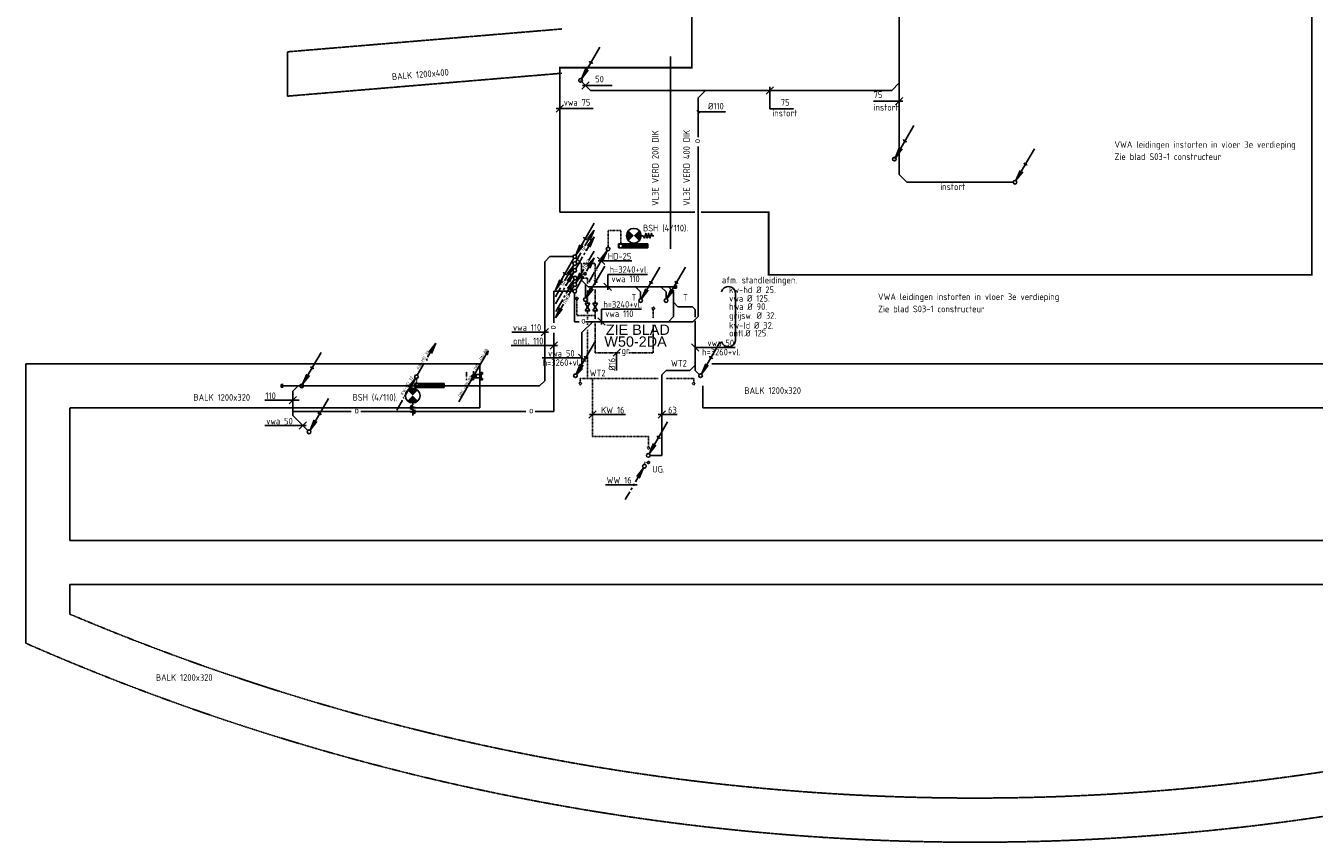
# Model space of a CAD drawing. Header units: millimetres. Extents: x 1514 to 100116, y -634 to 44710.
# Tile 1 of 11: x 1514 to 36532, y 608 to 22796. Entities that reach past the tile are written whole.
import ezdxf
from ezdxf.enums import TextEntityAlignment as Align

# ---------------------------------------------------------------- set-up
doc = ezdxf.new("R2010")
doc.units = ezdxf.units.MM
for name, pattern in [('2322109', [10, 5, -2, 1, -2]), ('CENTER2', [28.575, 19.05, -3.175, 3.175, -3.175]), ('DASHED', [19.05, 12.7, -6.35]), ('DASHED2', [9.525, 6.35, -3.175]), ('KOUDWATER', [8.4, 4.8, -1.2, 1.2, -1.2]), ('KOUDWATERTAP', [1.1, 0.5, -0.25, 0.1, -0.25]), ('KW', [7, 4, -1, 1, -1]), ('WARMWATERTAP', [1.45, 0.5, -0.25, 0.1, -0.25, 0.1, -0.25])]:
    doc.linetypes.add(name, pattern=pattern)
for name, color, linetype in [('50', 3, 'Continuous'), ('51', 6, 'Continuous'), ('51-LEIDING', 3, 'Continuous'), ('52', 3, 'Continuous'), ('54', 3, 'Continuous'), ('60-CV', 3, 'Continuous'), ('60-TXT', 1, 'Continuous'), ('Bestaande grijswater', 102, 'KOUDWATERTAP'), ('SYM-W', 7, 'Continuous'), ('TRAPPEN', 1, 'Continuous'), ('WL$1----_BOUWKUNDIG', 11, 'Continuous'), ('WL522---_VWA', 2, 'Continuous'), ('WL524---_D', 192, 'Continuous'), ('WL531---', 132, 'Continuous'), ('WL5310--_KW', 2, 'KOUDWATER'), ('WL532---_DBL', 6, 'Continuous'), ('WL532---_KW-LD', 5, 'KW'), ('WL5420--_PERSL', 1, 'Continuous'), ('WL5501--_GKW-A', 4, 'Continuous'), ('WL5612--_CV-R', 3, 'DASHED2'), ('WM520---_MATEN-B', 7, 'Continuous'), ('WM570---_MATEN-M', 7, 'Continuous')]:
    doc.layers.add(name, color=color, linetype=linetype)
doc.styles.add('ISO', font='ISO.SHX')
doc.styles.add('MAATVOERING', font='iso.shx')
doc.styles.get("Standard").update_dxf_attribs({"font": 'ARIAL.TTF'})

# ---------------------------------------------------------------- blocks, each defined once
blk = doc.blocks.new('030')
at = {"layer": '51', "color": 1, "linetype": 'Continuous'}
for p in [(5.25, 9.09), (1.4, 3.22), (2.08, 2.82)]:
    blk.add_line(p, (0.25, 0.43), dxfattribs=at)
blk.add_circle((0, 0), 0.5, dxfattribs=at)
blk.add_arc((3.03, 5.25), 0.567, 178.0725, 301.9275, dxfattribs=at)
blk = doc.blocks.new('$MAAT')
at = {"layer": 'SYM-W', "color": 1}
blk.add_line((1, 1), (-1, -1), dxfattribs=at)
blk = doc.blocks.new('032')
at = {"layer": '50', "color": 1, "linetype": 'Continuous'}
for p, q in [((-0.25, -0.43), (-1.67, -2.89)), ((-3.06, -5.3), (-5.25, -9.09)), ((-4.1, -6.31), (-5.25, -9.09)), ((-3.42, -6.7), (-5.25, -9.09))]:
    blk.add_line(p, q, dxfattribs=at)
blk.add_circle((0, 0), 0.5, dxfattribs=at)
at = {"layer": '50', "color": 7, "style": 'ISO', "width": 0.7}
blk.add_text('hwa', height=1.5, rotation=61.3721, dxfattribs=at).set_placement((-2.48, -5.35))
blk = doc.blocks.new('033')
at = {"layer": '50', "color": 1, "linetype": 'Continuous'}
for p, q in [((5.25, 9.09), (3.8, 6.58)), ((2.44, 4.22), (0.25, 0.43)), ((1.4, 3.22), (0.25, 0.43)), ((2.08, 2.82), (0.25, 0.43))]:
    blk.add_line(p, q, dxfattribs=at)
blk.add_circle((0, 0), 0.5, dxfattribs=at)
at = {"layer": '50', "color": 7, "style": 'ISO', "width": 0.7}
blk.add_text('hwa', height=1.5, rotation=59.4545, dxfattribs=at).set_placement((3.04, 4.13))
blk = doc.blocks.new('034')
at = {"layer": '50', "linetype": 'Continuous'}
for name in ['033', '032']:
    blk.add_blockref(name, (0, 0), dxfattribs=at)
blk = doc.blocks.new('013')
at = {"layer": '52', "color": 1, "linetype": 'Continuous'}
for p, q in [((3.06, 5.3), (5.25, 9.09)), ((3.42, 6.7), (5.25, 9.09)), ((4.1, 6.31), (5.25, 9.09)), ((0.25, 0.43), (2.13, 3.68)), ((2.44, 4.22), (2.75, 4.76))]:
    blk.add_line(p, q, dxfattribs=at)
blk.add_circle((0, 0), 0.5, dxfattribs=at)
blk = doc.blocks.new('014')
at = {"layer": '52', "color": 1, "linetype": 'Continuous'}
for p, q in [((-2.44, -4.22), (-0.25, -0.43)), ((-2.08, -2.82), (-0.25, -0.43)), ((-1.4, -3.22), (-0.25, -0.43)), ((-5.25, -9.09), (-3.38, -5.85)), ((-3.06, -5.3), (-2.75, -4.76))]:
    blk.add_line(p, q, dxfattribs=at)
blk.add_circle((0, 0), 0.5, dxfattribs=at)
blk = doc.blocks.new('015')
at = {"layer": '52', "linetype": 'Continuous'}
for name in ['013', '014']:
    blk.add_blockref(name, (0, 0), dxfattribs=at)
blk = doc.blocks.new('*X21')
at = {"color": 0}
for p, q in [((29158, 61986), (29262, 62089)), ((29158, 61999), (29248, 62089)), ((29158, 62013), (29235, 62089)), ((29158, 62026), (29222, 62089)), ((29158, 62040), (29208, 62089)), ((29158, 62053), (29195, 62089)), ((29158, 62067), (29181, 62089)), ((29158, 62080), (29168, 62089)), ((29158, 61972), (29268, 62082)), ((29158, 61959), (29268, 62069)), ((29158, 61945), (29268, 62055)), ((29158, 61932), (29268, 62042)), ((29158, 61918), (29268, 62028)), ((29158, 61905), (29268, 62015)), ((29158, 61891), (29268, 62001)), ((29158, 61878), (29268, 61988)), ((29158, 61865), (29268, 61975)), ((29158, 61851), (29268, 61961)), ((29158, 61838), (29268, 61948)), ((29158, 61824), (29268, 61934)), ((29158, 61811), (29268, 61921)), ((29158, 61797), (29268, 61907)), ((29158, 61784), (29268, 61894)), ((29158, 61770), (29268, 61880)), ((29158, 61757), (29268, 61867)), ((29158, 61743), (29268, 61853)), ((29158, 61730), (29268, 61840)), ((29158, 61716), (29268, 61826)), ((29158, 61703), (29268, 61813)), ((29158, 61689), (29268, 61799)), ((29158, 61676), (29268, 61786)), ((29158, 61662), (29268, 61772)), ((29158, 61649), (29268, 61759)), ((29158, 61636), (29268, 61746)), ((29158, 61622), (29268, 61732)), ((29158, 61609), (29268, 61719)), ((29158, 61595), (29268, 61705)), ((29158, 61582), (29268, 61692)), ((29158, 61568), (29268, 61678)), ((29158, 61555), (29268, 61665)), ((29158, 61541), (29268, 61651)), ((29158, 61528), (29268, 61638)), ((29158, 61514), (29268, 61624)), ((29158, 61501), (29268, 61611)), ((29158, 61487), (29268, 61597)), ((29158, 61474), (29268, 61584)), ((29158, 61460), (29268, 61570)), ((29158, 61447), (29268, 61557)), ((29158, 61433), (29268, 61543)), ((29158, 61420), (29268, 61530)), ((29168, 61416), (29268, 61517)), ((29182, 61416), (29268, 61503)), ((29195, 61416), (29268, 61490)), ((29209, 61416), (29268, 61476)), ((29222, 61416), (29268, 61463)), ((29236, 61416), (29268, 61449)), ((29249, 61416), (29268, 61436)), ((29263, 61416), (29268, 61422))]:
    blk.add_line(p, q, dxfattribs=at)
blk = doc.blocks.new('3-01')
at = {"layer": 'SYM-W', "color": 2}
for p, q in [((-2.5, 1.5), (-2.5, -1.5)), ((-2.5, 1.5), (2.5, -1.5)), ((2.5, 1.5), (-2.5, -1.5)), ((2.5, 1.5), (2.5, -1.5))]:
    blk.add_line(p, q, dxfattribs=at)
blk = doc.blocks.new('W3-01A')
at = {"layer": 'SYM-W', "linetype": 'Continuous', "xscale": 0.75, "yscale": 0.75, "zscale": 0.75}
blk.add_blockref('3-01', (0, 0), dxfattribs=at)
blk = doc.blocks.new('PA')
at = {"layer": 'WL532---_KW-LD', "color": 7, "linetype": 'Continuous'}
blk.add_line((0, 0), (200, 346), dxfattribs=at)
at = {"layer": 'WL532---_KW-LD', "color": 7}
for p, q in [((162, 311), (200, 346)), ((162, 311), (188, 296)), ((200, 346), (171, 306)), ((200, 346), (179, 301)), ((200, 346), (188, 296))]:
    blk.add_line(p, q, dxfattribs=at)
blk = doc.blocks.new('GR')
at = {"layer": '52', "color": 1, "linetype": 'Continuous'}
for p, q in [((277, 480), (525, 909)), ((342, 670), (525, 909)), ((410, 631), (525, 909)), ((25, 43), (166, 287)), ((-275, -472), (-27, -42)), ((-210, -281), (-27, -42)), ((-142, -320), (-27, -42)), ((-527, -908), (-386, -664))]:
    blk.add_line(p, q, dxfattribs=at)
blk.add_circle((0, 0), 50, dxfattribs=at)
at = {"layer": '52', "color": 7, "style": 'ISO', "width": 0.75}
for p in [(238, 335), (-314, -616)]:
    blk.add_text('gr', height=150, rotation=61.3721, dxfattribs=at).set_placement(p)
blk = doc.blocks.new('029')
at = {"layer": '51', "color": 1, "linetype": 'Continuous'}
for p in [(-0.25, -0.43), (-4.1, -6.31), (-3.42, -6.7)]:
    blk.add_line(p, (-5.25, -9.09), dxfattribs=at)
blk.add_circle((0, 0), 0.5, dxfattribs=at)
blk.add_arc((-2.47, -4.27), 0.567, 178.0725, 301.9275, dxfattribs=at)
blk = doc.blocks.new('031')
at = {"layer": '51', "linetype": 'Continuous'}
for name in ['030', '029']:
    blk.add_blockref(name, (0, 0), dxfattribs=at)
blk = doc.blocks.new('027')
at = {"layer": '51', "color": 1, "linetype": 'Continuous'}
for p, q in [((5.26, 9.1), (3.14, 5.44)), ((3.42, 6.72), (5.26, 9.1)), ((4.1, 6.32), (5.26, 9.1)), ((2.39, 4.14), (0.25, 0.43))]:
    blk.add_line(p, q, dxfattribs=at)
for centre, radius in [((2.76, 4.77), 0.35), ((0, 0), 0.5)]:
    blk.add_circle(centre, radius, dxfattribs=at)
blk = doc.blocks.new('W3-44')
at = {"layer": '54', "color": 2, "const_width": 2}
for points in [[(1.29, 0.71, 0.414214), (1.29, -0.71, 1)], [(2.71, -0.71, 0.414214), (2.71, 0.71, 1)]]:
    blk.add_lwpolyline(points, format="xyb", dxfattribs=at)
at = {"layer": '54', "color": 7}
blk.add_lwpolyline([(4, 0), (4.5, 0), (4.88, -0.63), (5.26, 0.63), (5.63, -0.63), (6.01, 0.63), (6.39, -0.63), (6.77, 0.63), (6.96, 0), (7.46, 0)], dxfattribs=at)
at = {"layer": '54', "color": 2}
blk.add_circle((2, 0), 2, dxfattribs=at)
blk = doc.blocks.new('017')
at = {"layer": '52', "color": 1, "linetype": 'Continuous'}
for p, q in [((-2.44, -4.22), (-0.25, -0.43)), ((-2.08, -2.82), (-0.25, -0.43)), ((-1.4, -3.22), (-0.25, -0.43)), ((-5.25, -9.09), (-4, -6.93)), ((-3.69, -6.39), (-3.38, -5.85)), ((-3.06, -5.3), (-2.75, -4.76))]:
    blk.add_line(p, q, dxfattribs=at)
blk.add_circle((0, 0), 0.5, dxfattribs=at)
blk = doc.blocks.new('A$C51AF43BE')
at = {"layer": '60-CV', "color": 7, "style": 'ISO'}
for s, p in [('afm. standleidingen.', (0, 1442)), ('vwa %%c 125.', (196, 945)), ('kw-hd %%c 25.', (196, 1178)), ('hwa %%c 90.', (196, 721)), ('grijsw. %%c 32.', (196, 479)), ('kw-ld %%c 32.', (196, 211)), ('ontl.%%c 125.', (196, 0))]:
    blk.add_text(s, height=180, dxfattribs=at).set_placement(p)
blk = doc.blocks.new('A$C5E47533B')
at = {"layer": 'SYM-W', "color": 7}
blk.add_line((200, 116), (0, 316), dxfattribs=at)
at = {"layer": 'WL5501--_GKW-A', "color": 7}
blk.add_line((101, 216), (1187, 216), dxfattribs=at)
at = {"layer": 'WL5501--_GKW-A', "color": 7, "style": 'ISO'}
for s, p in [('vwa 50', (438, 251)), ('h=3260+vl.', (291, 0))]:
    blk.add_text(s, height=180, dxfattribs=at).set_placement(p)
blk = doc.blocks.new('A$C645002CA')
at = {"layer": 'SYM-W', "color": 7}
blk.add_line((1186, 116), (986, 316), dxfattribs=at)
at = {"layer": 'WL5501--_GKW-A', "color": 7}
blk.add_line((0, 216), (1086, 216), dxfattribs=at)
at = {"layer": 'WL5501--_GKW-A', "color": 7, "style": 'ISO'}
for s, p in [('vwa 50', (157, 251)), ('h=3260+vl.', (10, 0))]:
    blk.add_text(s, height=180, dxfattribs=at).set_placement(p)
blk = doc.blocks.new('A$C22A675C4')
at = {"layer": 'WL522---_VWA'}
blk.add_blockref('A$C645002CA', (0, 0), dxfattribs=at)
blk = doc.blocks.new('A$C13B9219C')
at = {"layer": '51-LEIDING', "color": 7}
for p, q in [((100, 436), (1186, 436)), ((100, 21), (100, 436))]:
    blk.add_line(p, q, dxfattribs=at)
at = {"layer": 'SYM-W', "color": 7}
blk.add_line((200, 0), (0, 200), dxfattribs=at)
at = {"layer": '51-LEIDING', "color": 7, "style": 'ISO'}
blk.add_text(' vwa 110', height=180, dxfattribs=at).set_placement((96, 225))
at = {"layer": 'WL5501--_GKW-A', "color": 7, "style": 'ISO'}
blk.add_text('h=3240+vl.', height=180, dxfattribs=at).set_placement((150, 480))
blk = doc.blocks.new('A$C796256B5')
at = {"layer": 'SYM-W', "color": 7}
blk.add_line((319, 592), (119, 392), dxfattribs=at)
at = {"layer": 'WL5501--_GKW-A', "color": 7}
blk.add_line((215, 3), (215, 488), dxfattribs=at)
at = {"layer": 'WL5501--_GKW-A', "color": 7, "style": 'ISO'}
blk.add_text('%%c16', height=180, rotation=90, dxfattribs=at).set_placement((180, 0))
blk = doc.blocks.new('A$C11BD5D5B')
at = {"layer": 'WL522---_VWA'}
blk.add_blockref('A$C796256B5', (0, 0), dxfattribs=at)
blk = doc.blocks.new('MVLINE')
blk.add_line((35, -35), (-35, 35))

msp = doc.modelspace()

# ---------------------------------------------------------------- linework, layer by layer
at = {"linetype": 'DASHED'}
for p, q in [((1514, 6016), (1514, 13610)), ((2714, 8810), (2714, 12410)), ((2714, 6806), (2714, 7610))]:
    msp.add_line(p, q, dxfattribs=at)
at = {"linetype": 'CENTER2', "const_width": 50}
for points in [[(19864, 17730), (21705, 17730), (21705, 16029), (36467, 16029), (36467, 34917), (20706, 34917), (20706, 33146), (18889, 33146), (18889, 29650), (19616, 29650), (19616, 21659), (16028, 21659), (16028, 17730)], [(16028, 17730), (19701, 17730)]]:
    msp.add_lwpolyline(points, dxfattribs=at)
for points in [[(36417, 20167, 0, 50, 0), (36336, 20041, 0, 0, 0), (35918, 19395, 0, 0, 0), (31104, 19395, 0, 0, 0)], [(29990, 16029, 0, 50, 0), (29909, 15903, 0, 0, 0), (29491, 15257, 0, 0, 0), (24677, 15257, 0, 0, 0)]]:
    msp.add_lwpolyline(points, format="xyseb")
at = {"layer": '51-LEIDING', "color": 7}
for p, q in [((15928, 20544), (16937, 20544)), ((14720, 14473), (15717, 14473)), ((14710, 14107), (15962, 14107)), ((8011, 12620), (8943, 12620)), ((8015, 11929), (9139, 11929))]:
    msp.add_line(p, q, dxfattribs=at)
at = {"layer": '51-LEIDING'}
for p, q in [((18419, 16872), (17619, 16872)), ((17619, 16872), (17619, 16762)), ((17746, 16872), (17746, 16762)), ((18419, 16762), (18419, 16872)), ((17619, 16762), (18419, 16762)), ((12889, 13075), (12089, 13075)), ((12089, 13075), (12089, 12965)), ((12089, 12965), (12889, 12965)), ((12216, 13075), (12216, 12965)), ((12889, 12965), (12889, 13075))]:
    msp.add_line(p, q, dxfattribs=at)
at = {"layer": '52', "color": 1, "linetype": 'Continuous'}
for p, q in [((17024, 16194), (17314, 16691)), ((17130, 16452), (17314, 16691)), ((17199, 16413), (17314, 16691)), ((16814, 15825), (16974, 16102)), ((12436, 13790), (12655, 14169)), ((12471, 13930), (12655, 14169)), ((12539, 13891), (12655, 14169)), ((12155, 13303), (12342, 13628)), ((11806, 12717), (12096, 13214)), ((11912, 12975), (12096, 13214)), ((11981, 12936), (12096, 13214)), ((11596, 12348), (11756, 12625))]:
    msp.add_line(p, q, dxfattribs=at)
for centre in [(17340, 16730), (12130, 13260)]:
    msp.add_circle(centre, 50, dxfattribs=at)
at = {"layer": '54', "color": 2, "const_width": 200}
for points in [[(12101, 12817, 0.414214), (11960, 12817, 1)], [(11960, 12675, 0.414214), (12101, 12675, 1)]]:
    msp.add_lwpolyline(points, format="xyb", dxfattribs=at)
at = {"layer": '54', "color": 7}
msp.add_lwpolyline([(12030, 12546), (12030, 12496), (11967, 12458), (12093, 12421), (11967, 12383), (12093, 12345), (11967, 12307), (12093, 12269), (12030, 12251), (12030, 12201)], dxfattribs=at)
at = {"layer": '54', "color": 2}
msp.add_circle((12030, 12746), 200, dxfattribs=at)
at = {"layer": '60-CV', "color": 7}
msp.add_line((17272, 10320), (18131, 10320), dxfattribs=at)
at = {"layer": '60-TXT', "color": 3, "linetype": 'WARMWATERTAP'}
for p in [(18407, 10928), (18329, 10877)]:
    msp.add_line(p, (18329, 10928), dxfattribs=at)
msp.add_circle((18439, 10928), 31.4, dxfattribs=at)
at = {"layer": 'Bestaande grijswater', "linetype": 'KOUDWATERTAP'}
for p, q in [((16487, 16334), (16578, 16334)), ((16655, 16334), (16990, 16334)), ((16990, 15755), (16990, 16334)), ((16990, 15261), (16990, 15631)), ((16493, 14924), (16493, 15352)), ((18568, 14849), (18568, 15086)), ((16493, 14924), (16990, 14924)), ((16990, 14811), (16990, 15051)), ((16990, 13911), (16990, 14704)), ((18568, 13911), (18568, 14671)), ((16990, 13911), (17673, 13911)), ((17900, 13911), (18568, 13911))]:
    msp.add_line(p, q, dxfattribs=at)
for centre in [(16493, 15384), (18568, 15117)]:
    msp.add_circle(centre, 31.4, dxfattribs=at)
at = {"layer": 'SYM-W', "color": 7}
for p, q in [((16128, 20644), (15928, 20444)), ((17051, 16512), (17251, 16312)), ((17989, 16412), (17070, 16412)), ((15719, 14573), (15519, 14373)), ((15964, 14207), (15764, 14007)), ((8871, 12720), (8671, 12520)), ((9146, 12029), (8946, 11829))]:
    msp.add_line(p, q, dxfattribs=at)
at = {"layer": 'TRAPPEN'}
msp.add_line((12411, 13695), (12411, 13745), dxfattribs=at)
at = {"layer": 'WL$1----_BOUWKUNDIG', "color": 1}
msp.add_line((20805, 14241), (20805, 15541), dxfattribs=at)
for centre, start, end in [((20610, 15516), 6.674, 165.3141), ((20610, 14266), 194.6859, 353.326)]:
    msp.add_arc(centre, 196, start, end, dxfattribs=at)
at = {"layer": 'WL522---_VWA'}
for p, q in [((25253, 18751), (25253, 30136)), ((16861, 21041), (16593, 21310)), ((25053, 21041), (16861, 21041)), ((19986, 21041), (19786, 20841)), ((25053, 21041), (25253, 21241)), ((19786, 20841), (19786, 19773)), ((25122, 19174), (25253, 19305)), ((25459, 18545), (25253, 18751)), ((28350, 18545), (25459, 18545))]:
    msp.add_line(p, q, dxfattribs=at)
at = {"layer": 'WL522---_VWA', "color": 7}
for p, q in [((17020, 12330), (16820, 12130)), ((18903, 12330), (18703, 12130)), ((17812, 12230), (16837, 12230)), ((19222, 12230), (18704, 12230))]:
    msp.add_line(p, q, dxfattribs=at)
at = {"layer": 'WL524---_D'}
for p, q in [((19786, 14894), (19786, 19513)), ((15759, 16522), (15619, 16382)), ((15759, 16522), (16386, 16522)), ((16622, 16329), (16470, 16481)), ((15619, 13150), (15619, 16382)), ((16622, 15879), (16622, 16329)), ((16796, 15704), (16622, 15879)), ((16725, 15405), (16725, 15776)), ((15864, 15581), (16386, 15581)), ((15864, 14722), (15864, 15581)), ((16431, 14754), (16431, 15530)), ((16796, 15704), (19173, 15704)), ((18224, 15563), (18082, 15704)), ((18224, 15381), (18224, 15563)), ((18916, 15563), (18775, 15704)), ((18916, 15381), (18916, 15563)), ((19121, 15566), (18983, 15704)), ((19121, 14894), (19121, 15566)), ((19137, 15739), (19198, 15739)), ((19198, 15668), (19138, 15668)), ((19198, 15739), (19198, 15668)), ((19236, 15160), (19124, 15272)), ((19236, 15160), (19638, 15160)), ((19709, 15089), (19638, 15160)), ((19709, 15089), (19709, 14876)), ((16431, 14754), (16554, 14754)), ((16926, 14754), (16631, 14459)), ((16726, 14754), (19645, 14754)), ((19121, 14894), (18980, 14754)), ((19786, 14894), (19645, 14754)), ((19709, 14773), (19709, 13430)), ((15864, 14447), (15864, 12312)), ((16631, 13459), (16631, 14459)), ((16631, 13459), (16490, 13318)), ((18923, 13432), (18803, 13312)), ((18803, 13312), (18803, 11121)), ((18923, 13432), (19565, 13432)), ((19709, 13576), (19565, 13432)), ((19709, 13430), (19824, 13314)), ((8451, 13046), (8511, 13046)), ((8451, 12975), (8451, 13046)), ((8512, 12975), (8451, 12975)), ((8476, 13010), (15479, 13010)), ((8771, 12867), (8915, 13010)), ((15619, 13150), (15479, 13010)), ((8771, 12203), (8771, 12867)), ((8771, 12312), (10357, 12312)), ((10617, 12312), (15109, 12312)), ((15362, 12312), (15864, 12312)), ((8771, 12203), (9179, 11796)), ((18483, 11121), (18803, 11121))]:
    msp.add_line(p, q, dxfattribs=at)
at = {"layer": 'WL531---', "linetype": '2322109'}
for p, q in [((17343, 17233), (17343, 16779)), ((17683, 17233), (17343, 17233)), ((17683, 17233), (17683, 16864)), ((16497, 15937), (16576, 15937)), ((16665, 15937), (16782, 15937)), ((16782, 15937), (16782, 15782)), ((16782, 15614), (16782, 15260)), ((16782, 15050), (16782, 14960)), ((16782, 14886), (16782, 14809)), ((16782, 14717), (16782, 14666)), ((16782, 14529), (16782, 13213)), ((12130, 13210), (12130, 13075)), ((16583, 13213), (18703, 13213)), ((16583, 13213), (16583, 13101)), ((16920, 13213), (16920, 11638)), ((18918, 13213), (19666, 13213)), ((19666, 13213), (19666, 13101)), ((16920, 11638), (18434, 11638)), ((18434, 11355), (18434, 11638))]:
    msp.add_line(p, q, dxfattribs=at)
for centre, radius in [((17683, 16815), 50), ((12153, 13018), 50), ((16583, 13070), 31.4), ((19666, 13070), 31.4), ((18434, 11324), 31.4)]:
    msp.add_circle(centre, radius, dxfattribs=at)
at = {"layer": 'WL532---_DBL', "color": 7}
for p, q in [((13684, 13407), (13684, 13165)), ((13614, 13271), (13775, 13271))]:
    msp.add_line(p, q, dxfattribs=at)
at = {"layer": 'WL532---_DBL', "color": 2}
for p, q in [((13684, 13316), (13877, 13316)), ((13877, 13370), (13877, 13172)), ((13877, 13370), (13926, 13370)), ((13892, 13354), (13892, 13188)), ((13912, 13354), (13892, 13354)), ((13912, 13327), (13912, 13354)), ((13926, 13327), (13912, 13327)), ((13926, 13370), (13926, 13327)), ((13684, 13226), (13877, 13226)), ((13877, 13172), (13926, 13172)), ((13912, 13188), (13892, 13188)), ((13912, 13214), (13912, 13188)), ((13926, 13214), (13912, 13214)), ((13926, 13172), (13926, 13214))]:
    msp.add_line(p, q, dxfattribs=at)
at = {"layer": 'WL532---_DBL'}
msp.add_circle((13684, 13271), 45, dxfattribs=at)
for centre, radius, start, end in [((13684, 13293), 22.5, 272.4, 87.6), ((13689, 13248), 22.9, 100.5087, 259.4913)]:
    msp.add_arc(centre, radius, start, end, dxfattribs=at)
at = {"layer": 'WL5501--_GKW-A', "color": 7}
for p, q in [((17447, 21176), (16647, 21176)), ((21732, 20541), (21732, 21141)), ((25353, 20750), (24553, 20750)), ((21732, 20541), (22382, 20541))]:
    msp.add_line(p, q, dxfattribs=at)
at = {"layer": 'WL5612--_CV-R', "color": 7}
msp.add_line((13495, 13403), (13495, 13163), dxfattribs=at)
at = {"layer": 'WM520---_MATEN-B'}
msp.add_lwpolyline([(19786, 20457), (19958, 20457), (20530, 20457)], dxfattribs=at)
at = {"layer": 'WM570---_MATEN-M', "linetype": 'DASHED'}
for p, q in [((8629, 22088), (16089, 22710)), ((8629, 20884), (8629, 22088)), ((19039, 16733), (19039, 21958)), ((8629, 20884), (16089, 21506)), ((1514, 13610), (13858, 13610)), ((13858, 13610), (13858, 12410)), ((20164, 13610), (37966, 13610)), ((19914, 13010), (19914, 12410)), ((2714, 12410), (13858, 12410)), ((19914, 12410), (51914, 12410)), ((2714, 8810), (51914, 8810)), ((2714, 7610), (51914, 7610))]:
    msp.add_line(p, q, dxfattribs=at)
for radius, start, end in [(63041, 247.03139, 292.96833), (64241, 246.32069, 293.67904)]:
    msp.add_arc((27314, 64849), radius, start, end, dxfattribs=at)

# ---------------------------------------------------------------- block references
for name, p in [('A$C13B9219C', (17229, 15603)), ('A$C51AF43BE', (20434, 14353)), ('A$C13B9219C', (17059, 14656)), ('A$C11BD5D5B', (17356, 13423)), ('A$C5E47533B', (19603, 13838)), ('A$C22A675C4', (15551, 13552))]:
    msp.add_blockref(name, p)
at = {"layer": '50', "linetype": 'Continuous', "xscale": 100, "yscale": 100, "zscale": 100}
msp.add_blockref('034', (16435, 15764), dxfattribs=at)
at = {"layer": '51', "linetype": 'Continuous', "xscale": 100, "yscale": 100, "zscale": 100}
for name, p in [('030', (16593, 21310)), ('030', (25122, 19174)), ('030', (28400, 18545)), ('031', (16436, 16522)), ('030', (16723, 15356)), ('030', (18225, 15329)), ('030', (18916, 15329)), ('030', (16452, 13287)), ('030', (19855, 13287)), ('030', (9014, 13010)), ('030', (9214, 11761)), ('030', (18433, 11121))]:
    msp.add_blockref(name, p, dxfattribs=at)
at = {"layer": '51', "color": 3, "linetype": 'WARMWATERTAP', "xscale": 100, "yscale": 100, "zscale": 100}
msp.add_blockref('027', (16436, 15581), dxfattribs=at)
at = {"layer": '51-LEIDING', "xscale": 100, "yscale": 100, "zscale": 100}
for name, p in [('$MAAT', (16727, 21176)), ('W3-44', (17839, 17091))]:
    msp.add_blockref(name, p, dxfattribs=at)
at = {"layer": '51-LEIDING', "color": 1, "rotation": 270}
for p in [(-43670, 46030), (-49201, 42233)]:
    msp.add_blockref('*X21', p, dxfattribs=at)
at = {"layer": '52', "linetype": 'Continuous', "xscale": 100, "yscale": 100, "zscale": 100}
for name, p in [('015', (16435, 16149)), ('014', (16444, 15942)), ('017', (18329, 10827))]:
    msp.add_blockref(name, p, dxfattribs=at)
at = {"layer": 'WL522---_VWA'}
msp.add_blockref('GR', (16435, 16335), dxfattribs=at)
at = {"layer": 'WL532---_DBL', "xscale": 2, "yscale": 2, "zscale": 2}
for p in [(13684, 13271), (13284, 12578)]:
    msp.add_blockref('PA', p, dxfattribs=at)
at = {"layer": 'WL5420--_PERSL', "linetype": 'Continuous', "yscale": 56, "zscale": 56, "rotation": 90}
for p, xscale in [((16782, 15156), -56), ((16990, 15156), 56)]:
    msp.add_blockref('W3-01A', p, dxfattribs=dict(at, xscale=xscale))
at = {"layer": 'WL5501--_GKW-A', "color": 7, "xscale": 100, "yscale": 100, "zscale": 100}
for p in [(21732, 21041), (25253, 20750)]:
    msp.add_blockref('$MAAT', p, dxfattribs=at)
at = {"layer": 'WM520---_MATEN-B'}
msp.add_blockref('MVLINE', (19786, 20457), dxfattribs=at)

# ---------------------------------------------------------------- texts
at = {"layer": '51-LEIDING', "color": 7, "style": 'ISO'}
for s, p in [('vwa 75', (16134, 20625)), ('vwa 110', (14755, 14506)), ('ontl. 110', (14755, 14140)), ('110', (8029, 12652)), ('vwa 50', (8050, 11961))]:
    msp.add_text(s, height=180, dxfattribs=at).set_placement(p)
at = {"layer": '52', "color": 7, "style": 'ISO', "width": 0.75}
for p in [(17055, 16093), (12440, 13659), (11812, 12619)]:
    msp.add_text('+', height=150, rotation=61.3721, dxfattribs=at).set_placement(p)
at = {"layer": '52', "color": 7, "style": 'ISO'}
for s, p in [('T', (17975, 15323)), ('T', (19378, 15323)), ('WT2', (19050, 13534)), ('WT2', (16841, 13267)), ('UG.', (18542, 10655))]:
    msp.add_text(s, height=180, dxfattribs=at).set_placement(p)
at = {"layer": '60-CV', "color": 7, "style": 'ISO'}
msp.add_text('WW 16', height=180, dxfattribs=at).set_placement((17300, 10356))
at = {"layer": 'SYM-W', "color": 7, "style": 'ISO'}
msp.add_text('HD-25', height=180, dxfattribs=at).set_placement((17333, 16441))
for s, p in [('KW-HD 32', (12201, 13449)), ('DBL.-DN-80.', (13753, 13434)), ('KW-HD 32', (11764, 12752)), ('DBL.-DN-80.', (13330, 12694))]:
    msp.add_text(s, height=80, rotation=60, dxfattribs=at).set_placement(p)
at = {"layer": 'WL$1----_BOUWKUNDIG', "color": 6, "linetype": 'Continuous'}
for s, p in [('ZIE BLAD', (18148, 14536)), ('W50-2DA', (18086, 14214))]:
    msp.add_text(s, height=280, dxfattribs=at).set_placement(p, align=Align.MIDDLE)
at = {"layer": 'WL522---_VWA', "color": 7, "style": 'ISO'}
for p in [(19838, 19603), (15916, 14537)]:
    msp.add_text('o', height=180, rotation=90, dxfattribs=at).set_placement(p)
for s, p in [('o', (16610, 14702)), ('o', (10447, 12260)), ('o', (15192, 12260)), ('KW 16', (17152, 12262)), ('63', (18969, 12262))]:
    msp.add_text(s, height=180, dxfattribs=at).set_placement(p)
at = {"layer": 'WL5310--_KW', "color": 7, "style": 'ISO'}
for s, p in [('BSH (4/110).', (18291, 17209)), ('gr', (17704, 13873)), ('BSH (4/110).', (10396, 12607))]:
    msp.add_text(s, height=180, dxfattribs=at).set_placement(p)
at = {"layer": 'WL5501--_GKW-A', "color": 7, "style": 'ISO'}
for s, p in [('50', (16990, 21257)), ('75', (24556, 20832)), ('75', (22033, 20623)), ('instort', (24556, 20491)), ('instort', (21804, 20333)), ('instort', (26369, 18332))]:
    msp.add_text(s, height=180, dxfattribs=at).set_placement(p)
at = {"layer": 'WM520---_MATEN-B', "color": 2, "style": 'MAATVOERING'}
msp.add_text('%%c110', height=180, dxfattribs=at).set_placement((20058, 20520))
at = {"layer": 'WM570---_MATEN-M', "color": 7, "style": 'ISO'}
for s, rotation, p in [('BALK 1200x400', 4.764, (11473, 21319)), ('VL3E VERD 200 DIK', 90, (18712, 17902)), ('VL3E VERD 400 DIK', 90, (19563, 17902))]:
    msp.add_text(s, height=180, rotation=rotation, dxfattribs=at).set_placement(p)
for s, p in [('VWA leidingen instorten in vloer 3e verdieping', (31104, 19425)), ('Zie blad S03-1 constructeur', (31104, 19095)), ('VWA leidingen instorten in vloer 3e verdieping', (24677, 15287)), ('Zie blad S03-1 constructeur', (24677, 14957))]:
    msp.add_text(s, height=180, dxfattribs=at).set_placement(p, align=Align.BOTTOM_LEFT)
for p in [(21043, 12792), (6071, 12607), (5051, 4994)]:
    msp.add_text('BALK 1200x320', height=180, dxfattribs=at).set_placement(p)

doc.saveas('drawing.dxf')
